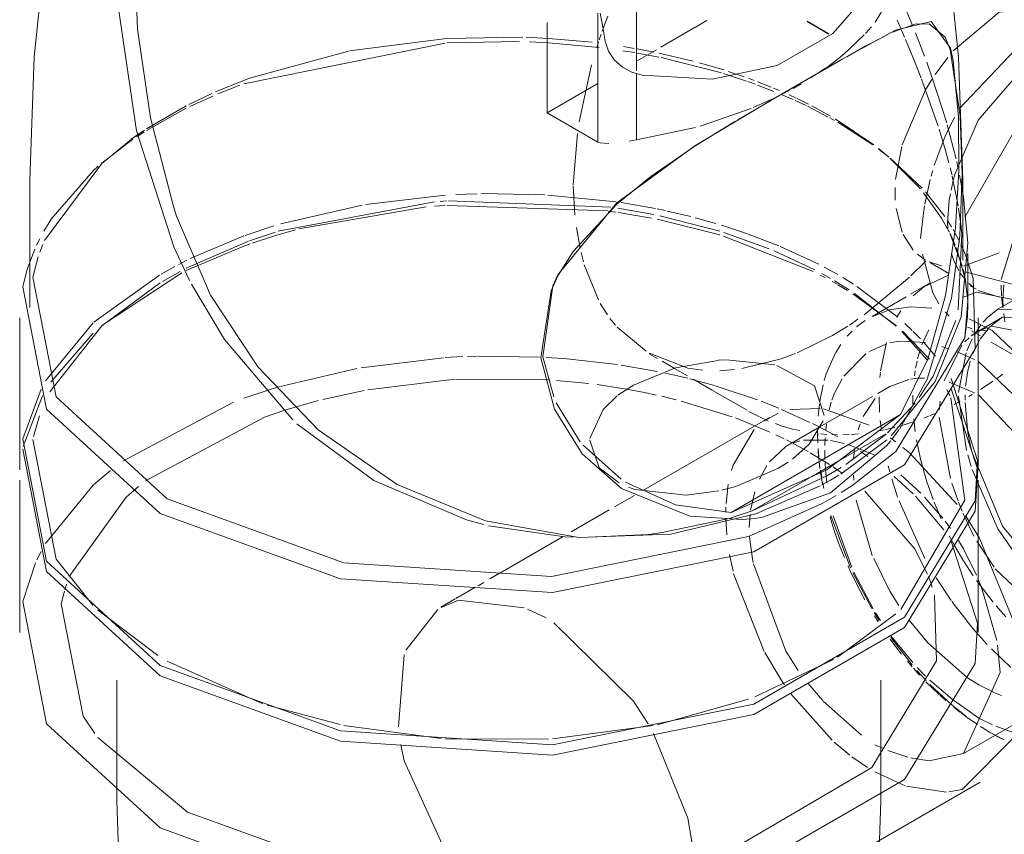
# Model space of a CAD drawing. Header units: inches. Extents: x -332 to 1204, y -60 to 270.
# Tile 24 of 91: x -159.01 to -154.84, y -3 to 0.45. Entities that reach past the tile are written whole.
import ezdxf

# ---------------------------------------------------------------- set-up
doc = ezdxf.new("R2010")
doc.units = ezdxf.units.IN
doc.header["$MEASUREMENT"] = 0
doc.linetypes.add('CLDWTR', pattern=[1.125, 0.75, -0.125, 0.125, -0.125])
doc.layers.add('P-PIPE', color=3, linetype='Continuous', lineweight=30)
doc.layers.add('P-SANR-FIXT', color=6, linetype='Continuous', lineweight=9)

# ---------------------------------------------------------------- blocks, each defined once
blk = doc.blocks.new('Water Closet-Wall Mounted-Sloan-Valve-WETS-24501201 - WETS-2450_1201-2933277-HOT AND COLD WATER RISER DIAGRAM')
at = {"layer": 'P-SANR-FIXT'}
for p, q in [((-155.2975, 0.5867), (-155.3846, 0.4423)), ((-156.5611, -0.066), (-156.5611, 0.481)), ((-156.5183, 0.4682), (-156.5422, 0.4038)), ((-156.3969, 0.2361), (-156.3969, 0.4948)), ((-156.7758, 0.058), (-156.7758, 0.4412)), ((-156.2935, 0.3365), (-156.1475, 0.4207)), ((-156.1474, 0.4208), (-156.0981, 0.4493)), ((-155.4006, 0.4227), (-155.4262, 0.3938)), ((-155.2174, 0.434), (-155.3097, 0.4004)), ((-155.2755, 0.4142), (-155.2914, 0.4504)), ((-155.1557, 0.436), (-155.2174, 0.434)), ((-155.0888, 0.3789), (-155.1557, 0.436)), ((-156.8642, 0.3783), (-156.7703, 0.3738)), ((-156.7703, 0.3738), (-156.8642, 0.3783)), ((-156.5464, 0.3918), (-156.5549, 0.367)), ((-155.4315, 0.3881), (-155.5198, 0.3054)), ((-155.3313, 0.3907), (-155.4026, 0.3538)), ((-155.2602, 0.3787), (-155.273, 0.4085)), ((-155.2142, 0.3978), (-155.1759, 0.2983)), ((-157.2076, 0.354), (-158.0609, 0.1816)), ((-156.8945, 0.3604), (-157.1989, 0.3546)), ((-156.7702, 0.3551), (-156.8503, 0.359)), ((-156.7703, 0.3738), (-156.5849, 0.3573)), ((-156.5849, 0.3573), (-156.7703, 0.3738)), ((-156.5551, 0.3354), (-156.7702, 0.3551)), ((-156.5582, 0.357), (-156.5653, 0.335)), ((-156.4523, 0.3391), (-156.4065, 0.3314)), ((-156.4065, 0.3314), (-156.4523, 0.3391)), ((-155.4273, 0.3401), (-155.505, 0.2961)), ((-155.4026, 0.3538), (-155.4273, 0.3401)), ((-155.2184, 0.2775), (-155.2563, 0.3696)), ((-157.6172, 0.3197), (-158.0378, 0.2043)), ((-156.4037, 0.3132), (-156.455, 0.3215)), ((-156.3969, 0.2767), (-156.3123, 0.3256)), ((-156.3943, 0.3293), (-156.3236, 0.3158)), ((-156.3236, 0.3158), (-156.3943, 0.3293)), ((-156.3093, 0.2956), (-156.3938, 0.3115)), ((-156.3026, 0.2942), (-156.3093, 0.2956)), ((-156.3015, 0.3113), (-156.1572, 0.2773)), ((-156.1572, 0.2773), (-156.3015, 0.3113)), ((-156.0359, 0.227), (-156.2929, 0.2922)), ((-155.5351, 0.2928), (-155.5906, 0.2508)), ((-155.5204, 0.3049), (-155.5351, 0.2928)), ((-155.077, 0.2931), (-155.1309, 0.2204)), ((-155.0045, -0.3845), (-154.6137, 0.2981)), ((-156.5874, 0.2615), (-156.6404, 0.0198)), ((-156.1295, 0.2699), (-156.027, 0.2397)), ((-156.027, 0.2397), (-156.1295, 0.2699)), ((-155.5355, 0.2789), (-155.8152, 0.1175)), ((-155.1897, 0.2047), (-155.2184, 0.2775)), ((-155.1663, 0.2724), (-155.1459, 0.2154)), ((-155.055, 0.2803), (-155.0326, 0.0399)), ((-156.3969, -0.0571), (-156.3969, 0.225)), ((-155.9302, 0.1926), (-156.0275, 0.2244)), ((-156.0079, 0.2336), (-155.9398, 0.2105)), ((-155.9398, 0.2105), (-156.0079, 0.2336)), ((-155.5941, 0.2483), (-155.6574, 0.206)), ((-155.1459, 0.2154), (-155.0819, 0.0158)), ((-158.0378, 0.2043), (-158.1812, 0.1471)), ((-158.0778, 0.1754), (-158.1716, 0.1385)), ((-156.7758, 0.058), (-156.5611, 0.182)), ((-155.8932, 0.1794), (-155.9251, 0.1908)), ((-155.9225, 0.2043), (-155.8977, 0.1952)), ((-155.8977, 0.1952), (-155.9225, 0.2043)), ((-155.8844, 0.1901), (-155.8254, 0.1668)), ((-155.8254, 0.1668), (-155.8844, 0.1901)), ((-155.8143, 0.149), (-155.8837, 0.1759)), ((-155.6986, 0.1809), (-155.7323, 0.1618)), ((-155.1176, 0.0021), (-155.1884, 0.2014)), ((-158.2949, 0.0934), (-158.1975, 0.1399)), ((-158.1975, 0.1399), (-158.2949, 0.0934)), ((-158.1934, 0.1292), (-158.2904, 0.0848)), ((-155.8164, 0.163), (-155.7903, 0.152)), ((-155.7903, 0.152), (-155.8164, 0.163)), ((-155.7493, 0.1525), (-155.8116, 0.1207)), ((-155.7323, 0.114), (-155.7839, 0.1364)), ((-155.7499, 0.1341), (-155.7197, 0.12)), ((-155.7197, 0.12), (-155.7499, 0.1341)), ((-158.4732, -0.0097), (-158.3064, 0.0875)), ((-158.3064, 0.0875), (-158.4732, -0.0097)), ((-155.8242, 0.1122), (-155.9675, 0.0282)), ((-155.8164, 0.1184), (-155.9018, 0.08)), ((-155.6773, 0.0884), (-155.7242, 0.1104)), ((-155.7162, 0.1184), (-155.6672, 0.0943)), ((-155.6672, 0.0943), (-155.7162, 0.1184)), ((-155.5837, 0.0403), (-155.6723, 0.0859)), ((-155.6538, 0.0875), (-155.5745, 0.0441)), ((-155.5745, 0.0441), (-155.6538, 0.0875)), ((-158.3051, 0.0776), (-158.4734, -0.0163)), ((-156.5611, -0.066), (-156.7758, 0.058)), ((-155.9109, 0.0762), (-156.127, 0.0013)), ((-155.9798, 0.021), (-156.1491, -0.0838)), ((-155.5581, 0.0261), (-155.5779, 0.0371)), ((-155.5552, 0.0328), (-155.3914, -0.0777)), ((-155.3914, -0.0777), (-155.5552, 0.0328)), ((-155.3949, -0.0781), (-155.5439, 0.0179)), ((-155.0489, 0.0392), (-155.088, -0.0414)), ((-155.0794, 0.0071), (-155.0421, -0.1376)), ((-158.5298, -0.0486), (-158.4818, -0.0154)), ((-158.4818, -0.0154), (-158.5298, -0.0486)), ((-158.4834, -0.0226), (-158.515, -0.0432)), ((-156.6476, -0.0292), (-156.6655, -0.2467)), ((-156.1474, -0.0044), (-156.3969, -0.0571)), ((-155.088, -0.0414), (-155.1344, -0.1651)), ((-155.0864, -0.1012), (-155.1133, -0.0116)), ((-158.5312, -0.0541), (-158.6638, -0.1552)), ((-156.5138, -0.0716), (-156.5344, -0.0713)), ((-156.3969, -0.0571), (-156.4283, -0.0626)), ((-156.1536, -0.0868), (-156.3355, -0.2114)), ((-155.3298, -0.1277), (-155.3727, -0.0944)), ((-155.3706, -0.0939), (-155.3266, -0.1304)), ((-155.3266, -0.1304), (-155.3706, -0.0939)), ((-155.2727, -0.0844), (-155.2985, -0.2247)), ((-155.0722, -0.1534), (-155.0864, -0.1012)), ((-155.1864, -0.2611), (-155.3211, -0.1347)), ((-155.321, -0.1353), (-155.1937, -0.264)), ((-155.1937, -0.264), (-155.321, -0.1353)), ((-155.0396, -0.1487), (-155.0342, -0.1733)), ((-155.1409, -0.1866), (-155.1477, -0.2103)), ((-155.0592, -0.2061), (-155.0666, -0.1756)), ((-155.0473, -0.2042), (-155.0567, -0.2396)), ((-155.0274, -0.2065), (-155.0191, -0.2513)), ((-158.9682, -0.2272), (-158.9682, -0.7675)), ((-156.3355, -0.2114), (-156.4809, -0.3288)), ((-155.1514, -0.2243), (-155.1744, -0.3289)), ((-155.0574, -0.2426), (-155.0634, -0.2701)), ((-155.0331, -0.3369), (-155.0582, -0.2104)), ((-155.0135, -0.5671), (-155.0135, -0.2272)), ((-157.2076, -0.2911), (-157.546, -0.3311)), ((-157.0726, -0.2852), (-157.1632, -0.2885)), ((-156.7853, -0.2902), (-157.0551, -0.2848)), ((-156.4836, -0.3197), (-156.7733, -0.2909)), ((-156.6656, -0.2517), (-156.6577, -0.3764)), ((-155.3006, -0.2589), (-155.3009, -0.2802)), ((-155.3009, -0.2802), (-155.3, -0.3123)), ((-155.0899, -0.3821), (-155.1717, -0.2774)), ((-155.0663, -0.2853), (-155.0708, -0.3128)), ((-155.0191, -0.2513), (-155.0111, -0.3)), ((-157.2529, -0.3195), (-157.9159, -0.4437)), ((-157.5597, -0.3335), (-157.9048, -0.4127)), ((-157.2028, -0.3159), (-157.2297, -0.3177)), ((-156.5053, -0.3419), (-157.1942, -0.3153)), ((-156.4809, -0.3288), (-156.6657, -0.5304)), ((-156.3165, -0.348), (-156.4621, -0.3228)), ((-155.0709, -0.3133), (-155.0781, -0.4088)), ((-157.2885, -0.3411), (-157.8279, -0.4345)), ((-157.2076, -0.3349), (-157.2524, -0.3381)), ((-156.5199, -0.358), (-157.1989, -0.3343)), ((-156.4831, -0.3632), (-156.5168, -0.3584)), ((-156.3236, -0.3731), (-156.4756, -0.3462)), ((-156.3338, -0.3885), (-156.475, -0.3644)), ((-156.274, -0.3569), (-156.3093, -0.3495)), ((-156.1672, -0.3819), (-156.2667, -0.3584)), ((-155.2968, -0.3476), (-155.2706, -0.4484)), ((-155.1807, -0.3674), (-155.1929, -0.4751)), ((-155.1756, -0.3358), (-155.1807, -0.3674)), ((-155.0212, -0.4257), (-155.0316, -0.3461)), ((-158.8793, -0.3953), (-158.9088, -0.4432)), ((-156.0429, -0.4598), (-156.3093, -0.3933)), ((-156.0439, -0.4439), (-156.2978, -0.3784)), ((-156.0599, -0.4115), (-156.1482, -0.3868)), ((-155.0629, -0.424), (-155.0791, -0.3983)), ((-155.0781, -0.4088), (-155.0776, -0.4319)), ((-157.9338, -0.4213), (-158.0558, -0.4616)), ((-157.9276, -0.4474), (-158.0378, -0.4846)), ((-157.8421, -0.4383), (-157.9271, -0.4627)), ((-156.6514, -0.4281), (-156.6361, -0.5153)), ((-155.9258, -0.4552), (-156.0359, -0.4187)), ((-155.8344, -0.5185), (-156.027, -0.4492)), ((-155.7941, -0.5061), (-155.9228, -0.4563)), ((-155.2662, -0.4584), (-155.2237, -0.5238)), ((-155.0456, -0.5032), (-155.0678, -0.4539)), ((-155.0669, -0.4559), (-155.0159, -0.5909)), ((-155.062, -0.4255), (-155.0629, -0.424)), ((-155.0268, -0.4898), (-155.055, -0.4373)), ((-155.0335, -0.7775), (-155.0182, -0.4564)), ((-155.0182, -0.4564), (-155.021, -0.4267)), ((-158.9266, -0.4759), (-158.9399, -0.5029)), ((-158.9261, -0.5327), (-158.9136, -0.5006)), ((-158.9136, -0.5006), (-158.9261, -0.5327)), ((-158.0412, -0.4858), (-158.3064, -0.6014)), ((-158.0609, -0.4634), (-158.2883, -0.5603)), ((-157.9274, -0.4628), (-158.0253, -0.4946)), ((-155.6475, -0.6152), (-156.0275, -0.4645)), ((-155.0125, -0.5203), (-155.0227, -0.4981)), ((-158.9476, -0.5197), (-158.9798, -0.605)), ((-158.3574, -0.5107), (-158.2912, -0.6527)), ((-156.6657, -0.5304), (-156.7301, -0.6331)), ((-156.632, -0.5338), (-156.6218, -0.5739)), ((-155.6412, -0.608), (-155.8135, -0.5271)), ((-155.6245, -0.5844), (-155.7882, -0.5086)), ((-155.2064, -0.541), (-155.1715, -0.5663)), ((-155.1851, -0.5419), (-155.1404, -0.7048)), ((-155.061, -0.5392), (-155.0526, -0.5648)), ((-155.0023, -0.652), (-155.041, -0.5148)), ((-154.9975, -0.5565), (-155.0125, -0.5203)), ((-155.0103, -0.5918), (-154.859, -0.5353)), ((-154.9922, -0.7675), (-154.9922, -0.5406)), ((-154.4449, -0.5323), (-154.8648, -0.7747)), ((-158.9557, -0.639), (-158.933, -0.5527)), ((-158.933, -0.5527), (-158.9557, -0.639)), ((-158.3024, -0.5673), (-158.3371, -0.585)), ((-155.2338, -0.6333), (-155.1702, -0.5713)), ((-155.1559, -0.5744), (-155.1045, -0.5911)), ((-155.1513, -0.5779), (-155.0729, -0.6232)), ((-155.0526, -0.5648), (-155.0304, -0.6119)), ((-154.9697, -0.6439), (-154.9975, -0.5565)), ((-158.3239, -0.6208), (-158.6638, -0.8442)), ((-158.3545, -0.5943), (-158.4121, -0.6262)), ((-158.3318, -0.6148), (-158.4064, -0.6569)), ((-156.6183, -0.5861), (-156.5586, -0.7356)), ((-155.5745, -0.6448), (-155.6115, -0.624)), ((-155.5439, -0.6272), (-155.6014, -0.5962)), ((-155.0242, -0.6219), (-155.0013, -0.6519)), ((-155.0121, -0.6056), (-155.0034, -0.646)), ((-155.0037, -0.6164), (-154.6285, -0.715)), ((-158.4187, -0.63), (-158.6969, -0.8296)), ((-156.7301, -0.6331), (-156.7587, -0.6971)), ((-155.5978, -0.641), (-155.6184, -0.6301)), ((-155.5468, -0.6693), (-155.5674, -0.6576)), ((-155.4956, -0.6931), (-155.5575, -0.6548)), ((-155.4777, -0.6685), (-155.5219, -0.6405)), ((-155.4322, -0.7987), (-155.2396, -0.6387)), ((-155.1519, -0.6632), (-155.235, -0.7112)), ((-155.179, -0.6806), (-155.0746, -0.6302)), ((-155.0034, -0.646), (-154.9928, -0.7399)), ((-154.9928, -0.7406), (-155.0023, -0.652)), ((-154.9878, -0.6658), (-154.9704, -0.6805)), ((-158.2827, -0.6692), (-158.1432, -0.9035)), ((-156.7587, -0.6971), (-156.802, -0.9817)), ((-156.7937, -0.9769), (-156.7508, -0.6761)), ((-155.5025, -0.6956), (-155.5439, -0.671)), ((-155.2955, -0.847), (-155.4721, -0.7086)), ((-155.289, -0.8091), (-155.4623, -0.6786)), ((-155.2243, -0.7187), (-155.179, -0.6806)), ((-155.1404, -0.7048), (-155.1146, -0.7526)), ((-154.9828, -0.6752), (-154.9575, -0.6898)), ((-154.9486, -0.6949), (-154.8582, -0.7231)), ((-154.8512, -0.6724), (-154.8498, -0.7174)), ((-154.8395, -0.6718), (-154.8439, -0.7361)), ((-156.5507, -0.7501), (-156.5203, -0.7986)), ((-155.2944, -0.846), (-155.4799, -0.7096)), ((-155.2542, -0.7223), (-155.3978, -0.8052)), ((-154.8493, -0.7242), (-154.8443, -0.7693)), ((-154.8439, -0.7361), (-154.8421, -0.7657)), ((-155.3969, -0.8052), (-155.3247, -0.7776)), ((-155.3238, -0.7773), (-155.2343, -0.7646)), ((-155.2927, -0.8091), (-155.2762, -0.7822)), ((-155.2321, -0.7646), (-155.1446, -0.7702)), ((-155.0891, -0.7865), (-155.0719, -0.8043)), ((-154.9933, -0.8057), (-154.9924, -0.7524)), ((-154.8398, -0.793), (-154.8354, -0.8289)), ((-159.0114, -0.8113), (-159.0114, -1.4564)), ((-158.7001, -0.8325), (-158.9014, -1.0791)), ((-156.5095, -0.8136), (-156.4862, -0.8426)), ((-155.494, -0.8419), (-155.4585, -0.8176)), ((-155.464, -0.8501), (-155.4269, -0.8225)), ((-155.1393, -1.059), (-155.0436, -0.8228)), ((-155.0047, -0.896), (-154.9933, -0.8057)), ((-154.9865, -0.8163), (-154.8887, -0.8653)), ((-154.8453, -0.8084), (-154.9546, -0.8715)), ((-154.9489, -1.4564), (-154.9489, -0.8113)), ((-154.9277, -0.8298), (-154.9096, -0.8098)), ((-154.8453, -0.8084), (-154.8995, -0.8501)), ((-154.4975, -0.827), (-154.8453, -0.8084)), ((-158.7001, -0.8763), (-158.8793, -1.0843)), ((-156.4791, -0.8507), (-156.3555, -0.9533)), ((-155.5034, -0.889), (-155.4831, -0.8675)), ((-155.1641, -0.9895), (-155.2721, -0.8692)), ((-155.1546, -0.986), (-155.2694, -0.868)), ((-155.2285, -0.8645), (-155.2597, -0.8351)), ((-155.1934, -0.9), (-155.2235, -0.8693)), ((-155.1872, -0.9264), (-155.157, -0.8619)), ((-154.9941, -0.8516), (-154.9737, -0.8575)), ((-154.9766, -0.8663), (-154.9393, -0.8879)), ((-154.9657, -0.8856), (-154.9367, -0.8411)), ((-154.9476, -0.8628), (-154.907, -0.8666)), ((-154.901, -0.8516), (-154.9401, -0.9012)), ((-154.8924, -0.8472), (-154.5708, -0.9096)), ((-158.1432, -0.9035), (-157.8543, -1.2443)), ((-155.3625, -1.0363), (-155.3378, -0.916)), ((-155.3226, -0.9177), (-155.2923, -0.9122)), ((-155.2898, -0.9119), (-155.2706, -0.9101)), ((-155.2682, -0.91), (-155.1712, -0.9162)), ((-155.1292, -0.974), (-155.179, -0.9155)), ((-155.0054, -0.9134), (-154.9873, -0.8955)), ((-154.9962, -0.9514), (-154.9738, -0.9008)), ((-154.9426, -0.9053), (-154.9712, -0.9634)), ((-154.8933, -0.9144), (-154.7507, -0.9967)), ((-155.5927, -1.0494), (-155.5529, -0.9594)), ((-155.5525, -0.9586), (-155.5308, -0.924)), ((-155.4095, -0.9541), (-155.3405, -0.9224)), ((-155.2054, -0.985), (-155.1944, -0.9469)), ((-155.102, -0.9328), (-155.0769, -0.9409)), ((-155.0926, -1.078), (-155.0175, -0.9276)), ((-155.0382, -0.9553), (-154.9645, -0.9884)), ((-157.2146, -0.9804), (-157.5644, -1.0232)), ((-157.1332, -0.976), (-157.2076, -0.98)), ((-157.0726, -0.9741), (-157.1139, -0.9753)), ((-156.8086, -0.9779), (-157.0683, -0.974)), ((-156.7479, -1.1458), (-156.7937, -0.9769)), ((-156.7075, -0.9843), (-156.78, -0.9794)), ((-156.4775, -1.0095), (-156.7044, -0.9845)), ((-156.3435, -0.9636), (-156.3081, -0.9841)), ((-156.3422, -0.9613), (-156.179, -1.0243)), ((-156.2887, -0.9953), (-156.2368, -1.0252)), ((-156.0513, -0.9917), (-156.2312, -1.0229)), ((-156.018, -0.9901), (-156.0494, -0.9915)), ((-155.8104, -1.0107), (-156.0158, -0.9901)), ((-155.9504, -1.0266), (-155.7784, -0.9834)), ((-155.7759, -0.9825), (-155.7243, -0.9633)), ((-155.5175, -1.0583), (-155.4246, -0.9641)), ((-155.1615, -0.9864), (-155.2776, -1.2218)), ((-155.214, -1.0255), (-155.2078, -0.9951)), ((-155.0316, -1.128), (-154.9995, -0.9601)), ((-154.9823, -0.9958), (-154.9923, -1.0358)), ((-157.5819, -1.0263), (-157.9188, -1.1057)), ((-156.3093, -1.0384), (-156.4613, -1.0119)), ((-156.2312, -1.0229), (-156.4102, -1.0966)), ((-156.2351, -1.0262), (-156.1811, -1.0574)), ((-156.179, -1.0243), (-156.1158, -1.0339)), ((-156.0433, -1.0357), (-155.9815, -1.0309)), ((-155.3654, -1.0646), (-155.3632, -1.0421)), ((-155.219, -1.0575), (-155.2159, -1.0363)), ((-154.9923, -1.0358), (-155.0018, -1.1016)), ((-156.7648, -1.0748), (-157.1621, -1.0727)), ((-156.5993, -1.0902), (-156.7364, -1.0768)), ((-156.1797, -1.0677), (-156.274, -1.0458)), ((-156.0666, -1.0984), (-156.1709, -1.0699)), ((-156.1565, -1.0716), (-156.076, -1.1181)), ((-155.6012, -1.077), (-155.5927, -1.0494)), ((-155.5598, -1.136), (-155.5255, -1.0703)), ((-155.2426, -1.0723), (-155.3225, -1.1019)), ((-155.2064, -1.0675), (-155.2352, -1.0709)), ((-155.1764, -1.0668), (-155.2004, -1.0671)), ((-155.1983, -1.1498), (-155.1393, -1.059)), ((-154.9634, -1.1297), (-155.0714, -1.0842)), ((-154.9516, -1.4169), (-155.0629, -1.0691)), ((-154.8709, -1.0694), (-154.8438, -1.0501)), ((-158.9211, -1.1141), (-158.9987, -1.3251)), ((-157.9619, -1.1189), (-158.0609, -1.1524)), ((-157.9191, -1.1058), (-157.9619, -1.1189)), ((-157.551, -1.1192), (-157.7267, -1.1575)), ((-156.4399, -1.1137), (-156.563, -1.0948)), ((-156.4102, -1.0966), (-156.4754, -1.1399)), ((-156.0745, -1.1189), (-155.9283, -1.2033)), ((-155.8834, -1.1596), (-156.063, -1.0995)), ((-155.6199, -1.1653), (-155.6061, -1.0955)), ((-155.3225, -1.1019), (-155.3745, -1.132)), ((-155.0681, -1.1423), (-155.0819, -1.1155)), ((-154.9504, -1.456), (-155.0629, -1.1129)), ((-158.9148, -1.1428), (-158.9963, -1.3576)), ((-157.7457, -1.1624), (-157.8876, -1.2035)), ((-156.4781, -1.142), (-156.5377, -1.1999)), ((-156.2293, -1.1586), (-156.2888, -1.1442)), ((-155.9914, -1.2312), (-156.2079, -1.1641)), ((-155.7941, -1.195), (-155.8683, -1.1654)), ((-155.3961, -1.1445), (-155.6298, -1.2794)), ((-155.5689, -1.1604), (-155.5603, -1.1373)), ((-155.3856, -1.1535), (-155.4354, -1.2294)), ((-155.3663, -1.2112), (-155.3686, -1.1469)), ((-155.225, -1.1792), (-155.2251, -1.1396)), ((-155.1131, -1.1995), (-155.1102, -1.1651)), ((-155.0501, -1.1785), (-155.0246, -1.1652)), ((-154.9974, -1.3733), (-155.0318, -1.144)), ((-155.004, -1.1385), (-155.0043, -1.1599)), ((-154.9879, -1.1445), (-154.9741, -1.1366)), ((-158.1058, -1.1692), (-158.5741, -1.4193)), ((-156.6354, -1.3367), (-156.7367, -1.1721)), ((-156.5377, -1.1999), (-156.5946, -1.323)), ((-155.9202, -1.208), (-155.8761, -1.2315)), ((-155.6616, -1.2549), (-155.7827, -1.1998)), ((-155.618, -1.1958), (-155.7453, -1.2004)), ((-155.6267, -1.2287), (-155.6217, -1.178)), ((-155.41, -1.2659), (-155.6045, -1.1976)), ((-155.5804, -1.2011), (-155.5716, -1.1688)), ((-155.3324, -1.299), (-155.216, -1.1732)), ((-155.0042, -1.1699), (-154.9923, -1.2978)), ((-158.9279, -1.2266), (-158.9529, -1.3146)), ((-155.8336, -1.2343), (-156.3669, -1.5422)), ((-155.2776, -1.2218), (-155.9957, -1.6364)), ((-155.8316, -1.2957), (-155.9778, -1.2361)), ((-155.8732, -1.2328), (-155.837, -1.249)), ((-155.7973, -1.2165), (-155.8568, -1.2492)), ((-155.6653, -1.3475), (-155.6058, -1.2475)), ((-155.3597, -1.2798), (-155.3634, -1.2465)), ((-155.2155, -1.2939), (-155.2217, -1.24)), ((-155.1783, -1.2362), (-155.1556, -1.2275)), ((-155.1524, -1.2261), (-155.1268, -1.215)), ((-155.0663, -1.493), (-155.1135, -1.2321)), ((-155.6298, -1.2794), (-155.7632, -1.3564)), ((-155.736, -1.2829), (-155.7051, -1.2898)), ((-155.6254, -1.2728), (-155.6511, -1.26)), ((-155.6287, -1.3127), (-155.6289, -1.2861)), ((-155.5439, -1.3161), (-155.6254, -1.2728)), ((-155.5945, -1.2884), (-155.5915, -1.2623)), ((-155.4486, -1.2612), (-155.4571, -1.287)), ((-155.3698, -1.2911), (-155.3449, -1.2864)), ((-155.3407, -1.2854), (-155.3014, -1.2761)), ((-155.3115, -1.3229), (-155.2835, -1.2852)), ((-155.2852, -1.2716), (-155.2501, -1.2615)), ((-155.2494, -1.2613), (-155.2239, -1.2527)), ((-156.595, -1.3296), (-156.5548, -1.4478)), ((-155.7713, -1.3241), (-155.8068, -1.3071)), ((-155.6897, -1.3666), (-155.7612, -1.3291)), ((-155.7338, -1.3423), (-155.7043, -1.333)), ((-155.6888, -1.3298), (-155.5845, -1.3295)), ((-155.6291, -1.3036), (-155.6284, -1.3412)), ((-155.6173, -1.3033), (-155.5895, -1.3058)), ((-155.5983, -1.3532), (-155.5969, -1.3199)), ((-155.5747, -1.3311), (-155.5161, -1.3443)), ((-155.5684, -1.3065), (-155.5455, -1.3072)), ((-155.3396, -1.3032), (-155.539, -1.4184)), ((-155.3357, -1.3281), (-155.5312, -1.4737)), ((-155.5224, -1.3069), (-155.4952, -1.3062)), ((-155.5091, -1.4328), (-155.3386, -1.3045)), ((-155.4872, -1.3058), (-155.4558, -1.3032)), ((-155.2973, -1.3379), (-155.322, -1.32)), ((-154.9922, -1.2986), (-154.9765, -1.3739)), ((-156.4617, -1.4961), (-156.6229, -1.3517)), ((-155.8331, -1.4221), (-155.7632, -1.3564)), ((-155.7351, -1.4108), (-155.6653, -1.3475)), ((-155.6691, -1.3781), (-155.6897, -1.3666)), ((-155.6233, -1.4007), (-155.6263, -1.3652)), ((-155.598, -1.4124), (-155.5986, -1.3726)), ((-155.4963, -1.3503), (-155.3889, -1.3928)), ((-155.4734, -1.3666), (-155.4773, -1.4105)), ((-155.2396, -1.3839), (-155.2678, -1.3606)), ((-155.5789, -1.4333), (-155.6602, -1.3832)), ((-155.539, -1.4184), (-155.6552, -1.4854)), ((-155.6264, -1.3788), (-155.6233, -1.4149)), ((-155.4157, -1.3994), (-155.4472, -1.3777)), ((-155.0376, -1.6023), (-155.2382, -1.3851)), ((-154.9777, -1.4419), (-154.9921, -1.393)), ((-158.6259, -1.4584), (-158.6983, -1.5198)), ((-156.5548, -1.4478), (-156.4701, -1.5116)), ((-155.8752, -1.4955), (-155.8442, -1.4381)), ((-155.7971, -1.4506), (-155.7536, -1.4238)), ((-155.6226, -1.421), (-155.6191, -1.4509)), ((-155.6117, -1.4854), (-155.6162, -1.4576)), ((-155.5957, -1.4548), (-155.5974, -1.4265)), ((-155.5899, -1.5126), (-155.5957, -1.4548)), ((-155.5233, -1.4715), (-155.5629, -1.4439)), ((-155.3228, -1.4651), (-155.3294, -1.4396)), ((-159.0114, -1.5003), (-159.0114, -2.1453)), ((-155.6638, -1.4904), (-155.9065, -1.6305)), ((-155.6167, -1.4683), (-155.6132, -1.492)), ((-155.613, -1.4929), (-155.6091, -1.515)), ((-155.5745, -1.4993), (-155.6109, -1.52)), ((-155.5389, -1.4784), (-155.5745, -1.4993)), ((-155.4775, -1.4782), (-155.4762, -1.5004)), ((-155.2899, -1.5716), (-155.3145, -1.4945)), ((-155.2235, -1.5583), (-155.3051, -1.4843)), ((-155.2762, -1.4778), (-155.1919, -1.5553)), ((-154.9489, -2.1453), (-154.9489, -1.5003)), ((-158.7001, -1.5214), (-158.9014, -1.7681)), ((-156.0082, -1.5171), (-156.0174, -1.5985)), ((-155.6179, -1.5238), (-155.8906, -1.6422)), ((-155.6024, -1.5345), (-155.6078, -1.5071)), ((-155.4843, -1.5235), (-155.5299, -1.5525)), ((-155.5299, -1.5525), (-155.4843, -1.5235)), ((-155.1394, -1.5823), (-155.166, -1.507)), ((-155.034, -1.588), (-155.0602, -1.5128)), ((-156.4051, -1.5643), (-156.4903, -1.6135)), ((-155.9134, -1.6271), (-155.8953, -1.5487)), ((-155.5511, -1.5654), (-155.6094, -1.5988)), ((-155.6094, -1.5988), (-155.5511, -1.5654)), ((-155.466, -1.5842), (-155.3972, -1.8189)), ((-155.0939, -1.7104), (-155.2143, -1.5674)), ((-155.1756, -1.572), (-155.0986, -1.6609)), ((-156.5123, -1.6262), (-156.6731, -1.719)), ((-156.0181, -1.6137), (-156.0186, -1.6373)), ((-155.1742, -1.832), (-155.2841, -1.588)), ((-155.1053, -1.6639), (-155.135, -1.5937)), ((-155.0165, -1.6319), (-155.0323, -1.5924)), ((-156.0184, -1.662), (-156.0143, -1.731)), ((-156.0038, -1.6619), (-155.9065, -1.6305)), ((-155.9469, -1.6669), (-155.8947, -1.6618)), ((-155.9189, -1.7007), (-155.9157, -1.6451)), ((-155.4901, -1.871), (-155.5731, -1.6503)), ((-155.4843, -1.8686), (-155.5629, -1.6511)), ((-154.9666, -1.7367), (-155.0126, -1.6411)), ((-154.9444, -1.7434), (-154.9996, -1.6558)), ((-157.024, -1.693), (-156.7002, -1.7397)), ((-155.0885, -1.674), (-155.0661, -1.7046)), ((-156.707, -1.7386), (-156.9759, -1.8938)), ((-156.7002, -1.7397), (-156.6653, -1.7416)), ((-156.6346, -1.7428), (-156.3461, -1.7296)), ((-155.9156, -1.7614), (-155.9175, -1.7394)), ((-155.0448, -1.7838), (-155.0708, -1.7354)), ((-155.9069, -1.8233), (-155.9155, -1.7624)), ((-154.9516, -2.1058), (-155.0629, -1.758)), ((-155.0136, -1.8372), (-155.0448, -1.7838)), ((-154.8814, -1.8693), (-154.9546, -1.758)), ((-158.9211, -1.803), (-158.9384, -1.837)), ((-156.0027, -1.8148), (-155.9877, -1.8863)), ((-155.9019, -1.8492), (-155.9065, -1.8255)), ((-158.9448, -1.8507), (-158.9987, -2.014)), ((-155.7633, -2.2245), (-155.9009, -1.8543)), ((-154.9692, -1.906), (-155.0136, -1.8372)), ((-154.5808, -2.1563), (-154.8764, -1.8759)), ((-156.9774, -1.8947), (-157.018, -1.9181)), ((-155.9851, -1.897), (-155.8552, -2.2269)), ((-155.3995, -2.0436), (-155.4799, -1.8929)), ((-155.3934, -2.0458), (-155.4749, -1.8894)), ((-155.1507, -1.9311), (-155.159, -1.9087)), ((-155.0635, -2.01), (-155.1271, -1.9134)), ((-154.9494, -1.9168), (-154.9347, -1.9536)), ((-158.813, -1.9408), (-158.8205, -1.9645)), ((-157.0823, -1.9553), (-157.1623, -2.0015)), ((-157.0442, -1.9332), (-157.0687, -1.9474)), ((-155.1432, -1.9537), (-155.1507, -1.9312)), ((-154.8855, -2.0174), (-154.9555, -1.9257)), ((-154.9347, -1.9536), (-154.8697, -2.1798)), ((-157.1649, -2.003), (-157.2269, -2.0388)), ((-155.1252, -2.266), (-155.1337, -1.9869)), ((-154.9711, -2.1295), (-155.0608, -2.0138)), ((-154.8315, -2.0791), (-154.8724, -2.0329)), ((-158.682, -2.0497), (-158.4263, -2.244)), ((-157.3734, -2.2195), (-157.2383, -2.0483)), ((-156.859, -2.0463), (-156.7804, -2.083)), ((-155.5447, -2.2505), (-155.2969, -2.0671)), ((-155.368, -2.0946), (-155.3891, -2.0608)), ((-155.3883, -2.0754), (-155.3721, -2.1008)), ((-155.3629, -2.0953), (-155.3835, -2.0623)), ((-155.2412, -2.0942), (-155.1624, -2.1898)), ((-155.2287, -2.2829), (-155.3194, -2.1664)), ((-155.2261, -2.2737), (-155.3191, -2.1593)), ((-154.9108, -2.1968), (-154.9711, -2.1295)), ((-155.1624, -2.1898), (-154.9939, -2.3375)), ((-157.405, -2.5462), (-157.381, -2.2401)), ((-155.8531, -2.2307), (-155.7833, -2.3469)), ((-155.7113, -2.3063), (-155.7632, -2.2248)), ((-154.8096, -2.2938), (-154.8926, -2.2156)), ((-158.3859, -2.268), (-157.9806, -2.4483)), ((-155.8949, -2.418), (-155.5617, -2.2605)), ((-155.3996, -2.7187), (-155.1252, -2.266)), ((-155.2487, -2.2679), (-155.228, -2.2919)), ((-155.1714, -2.3306), (-155.2065, -2.2949)), ((-155.223, -2.2977), (-155.1967, -2.3267)), ((-155.1686, -2.3496), (-155.2079, -2.3068)), ((-158.5993, -2.3475), (-158.5993, -2.8591)), ((-155.7832, -2.347), (-155.769, -2.3679)), ((-155.6074, -2.4342), (-155.6705, -2.3611)), ((-155.361, -2.8591), (-155.361, -2.3475)), ((-155.0594, -2.429), (-155.1528, -2.3485)), ((-155.059, -2.4534), (-155.1528, -2.3659)), ((-154.9939, -2.3375), (-154.9464, -2.3674)), ((-154.9464, -2.3674), (-154.8751, -2.403)), ((-155.7421, -2.4059), (-155.567, -2.6028)), ((-155.111, -2.4116), (-155.0854, -2.4345)), ((-155.0111, -2.6591), (-154.5704, -2.4046)), ((-154.8751, -2.403), (-154.8502, -2.4128)), ((-157.963, -2.4541), (-157.6528, -2.5365)), ((-156.3096, -2.5369), (-155.9225, -2.4283)), ((-155.4432, -2.5814), (-155.6051, -2.4366)), ((-154.9464, -2.509), (-155.0594, -2.429)), ((-155.0009, -2.5), (-155.059, -2.4534)), ((-155.0501, -2.464), (-155.0262, -2.483)), ((-157.6368, -2.5398), (-157.2247, -2.5955)), ((-156.7525, -2.5966), (-156.3268, -2.5404)), ((-154.9515, -2.5353), (-154.9818, -2.5141)), ((-154.888, -2.5372), (-154.9464, -2.509)), ((-154.9393, -2.5443), (-154.9332, -2.5482)), ((-154.7846, -2.5756), (-154.8734, -2.5436)), ((-154.8752, -2.5823), (-154.8953, -2.5711)), ((-154.8742, -2.5828), (-154.8887, -2.5746)), ((-154.8385, -2.6016), (-154.8742, -2.5828)), ((-158.68, -2.5908), (-158.3002, -2.9074)), ((-157.2075, -2.5967), (-156.7699, -2.5977)), ((-155.5584, -2.6107), (-155.492, -2.6662)), ((-155.3536, -2.6368), (-155.3871, -2.6218)), ((-155.2461, -2.6744), (-155.3321, -2.6457)), ((-155.4834, -2.6728), (-155.4182, -2.7181)), ((-155.1558, -2.6894), (-155.2356, -2.677)), ((-155.9652, -3.0499), (-155.3996, -2.7187)), ((-155.3871, -2.7369), (-155.2583, -2.7959)), ((-155.4162, -3.0557), (-154.9406, -2.7811)), ((-155.2526, -2.7978), (-155.0821, -2.8223)), ((-155.0733, -2.8216), (-155.016, -2.8119))]:
    blk.add_line(p, q, dxfattribs=at)
for points in [[(-158.9682, -0.2272, 0), (-158.9501, 0.2949, 0), (-158.8966, 0.8093, 0), (-158.8099, 1.3089, 0), (-158.6932, 1.7874, 0), (-158.5553, 2.2268, 0)], [(-155.0135, -0.2272, 0), (-155.0315, 0.2944, 0), (-155.0849, 0.8083, 0), (-155.1716, 1.3075, 0), (-155.2692, 1.7165, 0)], [(-158.5935, 0.9619, 0), (-158.5905, 0.4903, 0), (-158.5167, -0.0178, 0), (-158.3574, -0.5107, 0)], [(-155.2684, 0.8554, 0), (-155.3847, 0.6003, 0), (-155.5646, 0.395, 0), (-155.8008, 0.2587, 0), (-156.0766, 0.201, 0), (-156.3723, 0.218, 0)], [(-158.3614, -0.334, 0), (-158.4568, 0.0366, 0), (-158.5116, 0.413, 0), (-158.5262, 0.7889, 0)], [(-155.2968, 0.5963, 0), (-155.2775, 0.5514, 0), (-155.2254, 0.4259, 0)], [(-154.5465, 0.5163, 0), (-154.859, 0.4853, 0), (-155.0539, 0.3204, 0)], [(-154.2424, 0.5282, 0), (-154.6361, 0.4892, 0), (-155.0291, 0.0748, 0)], [(-156.5291, 0.3618, 0), (-156.5395, 0.421, 0), (-156.5502, 0.4803, 0)], [(-156.7508, -0.6761, 0), (-156.7299, -0.6293, 0), (-156.4805, -0.3242, 0), (-156.1491, -0.082, 0), (-155.8158, 0.1174, 0), (-155.5246, 0.2856, 0), (-155.2984, 0.4092, 0), (-155.1475, 0.4453, 0), (-155.0657, 0.3316, 0), (-155.055, 0.2803, 0)], [(-157.613, 0.3205, 0), (-157.2028, 0.373, 0), (-156.8789, 0.3788, 0)], [(-156.8789, 0.3788, 0), (-157.2028, 0.373, 0), (-157.613, 0.3205, 0)], [(-155.0243, 0.0447, 0), (-155.0673, 0.3271, 0), (-155.0888, 0.3789, 0)], [(-156.3723, 0.218, 0), (-156.4165, 0.2305, 0), (-156.4563, 0.2519, 0), (-156.4899, 0.2817, 0), (-156.515, 0.3188, 0), (-156.5291, 0.3618, 0)], [(-158.1812, 0.1471, 0), (-158.0378, 0.2043, 0), (-157.6172, 0.3197, 0)], [(-154.7024, 0.3126, 0), (-154.9486, 0.0267, 0), (-155.0473, -0.2042, 0)], [(-155.1446, 0.1995, 0), (-155.1715, 0.1554, 0), (-155.2709, -0.0778, 0)], [(-154.4917, 0.1364, 0), (-154.6882, -0.1236, 0), (-154.8509, -0.6492, 0)], [(-155.0615, -0.7276, 0), (-155.0259, -0.4634, 0), (-155.0159, -0.2008, 0), (-155.0243, 0.0447, 0)], [(-155.0326, 0.0399, 0), (-155.031, -0.1873, 0), (-155.045, -0.4299, 0)], [(-158.9061, -0.4831, 0), (-158.6634, -0.1569, 0), (-158.5298, -0.0486, 0)], [(-158.5298, -0.0486, 0), (-158.6634, -0.1569, 0), (-158.9061, -0.4831, 0)], [(-156.5344, -0.0713, 0), (-156.5502, -0.0694, 0), (-156.5611, -0.066, 0)], [(-158.6786, -0.1681, 0), (-158.7001, -0.1874, 0), (-158.8788, -0.3945, 0)], [(-155.1798, -0.2807, 0), (-155.1038, -0.3884, 0), (-155.0717, -0.4462, 0)], [(-155.0706, -0.4483, 0), (-155.1038, -0.3884, 0), (-155.1798, -0.2807, 0)], [(-155.0111, -0.3, 0), (-154.993, -0.4931, 0), (-155.0212, -0.8067, 0), (-155.1303, -1.0808, 0), (-155.3174, -1.3113, 0)], [(-158.3464, -0.3802, 0), (-158.354, -0.3571, 0), (-158.3614, -0.334, 0)], [(-157.7467, -1.2862, 0), (-158.0012, -1.0212, 0), (-158.2026, -0.7147, 0), (-158.3464, -0.3802, 0)], [(-155.045, -0.4299, 0), (-155.0864, -0.7172, 0), (-155.1615, -0.9864, 0)], [(-158.0342, -0.4978, 0), (-158.0609, -0.5073, 0), (-158.3051, -0.6113, 0)], [(-158.9798, -0.605, 0), (-158.9987, -0.68, 0), (-158.8974, -1.1987, 0), (-158.4165, -1.6406, 0)], [(-158.3859, -1.5791, 0), (-158.8566, -1.1466, 0), (-158.9557, -0.639, 0)], [(-158.9557, -0.639, 0), (-158.8566, -1.1466, 0), (-158.3859, -1.5791, 0)], [(-158.4157, -0.6624, 0), (-158.6634, -0.8458, 0), (-158.8833, -1.1246, 0)], [(-158.4165, -1.6406, 0), (-157.6511, -1.9183, 0), (-156.7528, -1.9767, 0), (-155.8995, -1.8043, 0), (-155.2603, -1.4353, 0), (-154.9617, -0.9426, 0), (-154.9697, -0.6439, 0)], [(-155.0147, -0.7247, 0), (-154.9555, -0.7029, 0), (-154.5708, -0.7806, 0)], [(-154.9928, -0.7399, 0), (-155.0047, -0.896, 0), (-155.2969, -1.3781, 0), (-155.4843, -1.5235, 0)], [(-155.2812, -1.282, 0), (-155.1644, -1.0714, 0), (-155.0615, -0.7276, 0)], [(-154.9096, -0.8098, 0), (-154.8648, -0.7747, 0), (-154.548, -0.7786, 0)], [(-155.7159, -0.96, 0), (-155.566, -0.8866, 0), (-155.5008, -0.8464, 0)], [(-154.9777, -0.8874, 0), (-154.9546, -0.8715, 0), (-154.9098, -0.8519, 0)], [(-154.8887, -0.8653, 0), (-154.4537, -1.2797, 0), (-154.1848, -1.8623, 0), (-154.1848, -2.3905, 0), (-154.4537, -2.6626, 0)], [(-155.4843, -1.5235, 0), (-155.2969, -1.3781, 0), (-155.0047, -0.896, 0)], [(-156.802, -0.9817, 0), (-156.7443, -1.1987, 0), (-156.6272, -1.3879, 0), (-156.4598, -1.5349, 0)], [(-154.9464, -0.9975, 0), (-154.5617, -1.364, 0), (-154.324, -1.8791, 0), (-154.324, -2.3462, 0), (-154.5617, -2.5868, 0), (-154.7687, -2.58, 0)], [(-155.6017, -1.2255, 0), (-155.6428, -1.1004, 0), (-155.8018, -1.0131, 0)], [(-157.1668, -1.073, 0), (-157.1892, -1.0744, 0), (-157.5359, -1.1164, 0)], [(-154.9393, -1.1151, 0), (-154.9301, -1.1094, 0), (-154.8866, -1.0806, 0)], [(-156.3131, -1.1387, 0), (-156.3636, -1.1281, 0), (-156.4399, -1.1137, 0)], [(-155.2765, -2.0479, 0), (-155.0047, -1.5849, 0), (-155.0642, -1.1504, 0)], [(-154.5704, -2.4046, 0), (-154.4146, -2.0603, 0), (-154.5704, -1.5362, 0), (-154.9464, -1.1392, 0)], [(-157.8876, -1.2035, 0), (-157.9733, -1.2328, 0), (-158.4781, -1.5022, 0)], [(-155.2776, -1.2218, 0), (-155.5895, -1.4563, 0), (-155.9957, -1.6364, 0)], [(-157.8364, -1.2609, 0), (-157.5107, -1.5009, 0), (-157.1173, -1.6683, 0), (-157.044, -1.6882, 0)], [(-155.8906, -1.6422, 0), (-156.2522, -1.7285, 0), (-156.6419, -1.7425, 0), (-157.0365, -1.6729, 0), (-157.4117, -1.5183, 0), (-157.7467, -1.2862, 0)], [(-155.8982, -1.2844, 0), (-155.9877, -1.4357, 0), (-155.9948, -1.4586, 0)], [(-155.8078, -1.2602, 0), (-155.7837, -1.269, 0), (-155.736, -1.2829, 0)], [(-158.9987, -1.3251, 0), (-158.8974, -1.8438, 0), (-158.4165, -2.2857, 0)], [(-158.9557, -1.3279, 0), (-158.8566, -1.8355, 0), (-158.702, -2.0301, 0)], [(-155.8947, -1.6618, 0), (-155.8625, -1.6572, 0), (-155.5747, -1.5536, 0), (-155.3365, -1.3537, 0), (-155.319, -1.3324, 0)], [(-155.166, -1.507, 0), (-155.1932, -1.4106, 0), (-155.2101, -1.329, 0)], [(-158.9987, -1.369, 0), (-158.8974, -1.8876, 0), (-158.4165, -2.3295, 0)], [(-158.4165, -2.2857, 0), (-157.6511, -2.5634, 0), (-156.7528, -2.6218, 0), (-155.8995, -2.4494, 0), (-155.2603, -2.0804, 0), (-154.9617, -1.5877, 0), (-154.9516, -1.4169, 0)], [(-154.9731, -1.3874, 0), (-154.8453, -1.6949, 0), (-154.5737, -2.0217, 0)], [(-158.4165, -2.3295, 0), (-157.6511, -2.6072, 0), (-156.7528, -2.6656, 0), (-155.8995, -2.4933, 0), (-155.2603, -2.1242, 0), (-154.9617, -1.6316, 0), (-154.9504, -1.456, 0)], [(-156.0348, -1.5421, 0), (-155.9755, -1.5266, 0), (-155.7971, -1.4506, 0)], [(-155.9065, -1.6305, 0), (-155.5895, -1.4821, 0), (-155.5294, -1.4458, 0)], [(-154.7521, -1.8687, 0), (-154.8648, -1.7061, 0), (-154.9738, -1.4541, 0)], [(-158.508, -1.5261, 0), (-158.5608, -1.5719, 0), (-158.8015, -1.909, 0)], [(-156.4598, -1.5349, 0), (-156.1714, -1.6523, 0), (-155.948, -1.667, 0)], [(-155.9957, -1.6364, 0), (-156.2317, -1.6043, 0), (-156.4437, -1.5081, 0)], [(-156.4309, -1.5299, 0), (-156.4035, -1.5396, 0), (-156.1869, -1.5634, 0), (-156.0482, -1.5451, 0)], [(-155.6094, -1.5988, 0), (-155.9225, -1.7393, 0), (-156.7576, -1.908, 0), (-157.6368, -1.8509, 0), (-158.3859, -1.5791, 0)], [(-158.3859, -1.5791, 0), (-157.6368, -1.8509, 0), (-156.7576, -1.908, 0), (-155.9225, -1.7393, 0), (-155.6094, -1.5988, 0)], [(-155.1632, -1.8982, 0), (-155.2182, -1.7894, 0), (-155.4283, -1.5463, 0)], [(-156.3461, -1.7296, 0), (-156.288, -1.7223, 0), (-156.0038, -1.6619, 0)], [(-155.5763, -1.6555, 0), (-155.5691, -1.6801, 0), (-155.5572, -1.7174, 0), (-155.5444, -1.7545, 0), (-155.5306, -1.7915, 0), (-155.5158, -1.8281, 0)], [(-155.016, -2.8119, 0), (-154.7866, -2.5798, 0), (-154.7866, -2.1291, 0), (-154.9444, -1.7434, 0)], [(-155.032, -1.7559, 0), (-155.0111, -1.7906, 0), (-154.9552, -1.9032, 0)], [(-155.3915, -1.8324, 0), (-155.3225, -1.9704, 0), (-155.2847, -2.0319, 0)], [(-155.5007, -1.8634, 0), (-155.5002, -1.8645, 0), (-155.4836, -1.9007, 0)], [(-155.4831, -1.9018, 0), (-155.4662, -1.9364, 0), (-155.448, -1.9718, 0), (-155.4289, -2.0068, 0)], [(-158.8222, -1.9704, 0), (-158.8352, -2.0247, 0), (-158.7422, -2.5013, 0), (-158.693, -2.5739, 0)], [(-158.9987, -2.014, 0), (-158.8974, -2.5327, 0), (-158.4165, -2.9746, 0)], [(-157.2243, -2.0393, 0), (-157.1516, -2.008, 0), (-156.8731, -2.0406, 0)], [(-158.4165, -2.9746, 0), (-157.6511, -3.2523, 0), (-156.7528, -3.3107, 0), (-155.8995, -3.1383, 0), (-155.2603, -2.7693, 0), (-154.9617, -2.2766, 0), (-154.9516, -2.1058, 0)], [(-156.7479, -2.1044, 0), (-156.4093, -2.4365, 0), (-156.3471, -2.5335, 0)], [(-155.3217, -2.1744, 0), (-155.298, -2.2063, 0), (-155.2737, -2.2374, 0)], [(-154.8661, -2.1999, 0), (-154.8553, -2.3148, 0), (-155.0111, -2.6591, 0), (-155.1558, -2.6894, 0)], [(-155.1698, -2.3549, 0), (-155.1422, -2.3823, 0), (-155.1141, -2.4089, 0)], [(-155.0188, -2.4886, 0), (-154.9958, -2.5058, 0), (-154.9648, -2.5275, 0)], [(-156.3245, -2.5735, 0), (-156.1799, -2.9336, 0), (-156.1571, -3.0661, 0)], [(-154.9313, -2.5494, 0), (-154.9011, -2.5678, 0), (-154.8953, -2.5711, 0)], [(-154.8387, -2.6014, 0), (-154.8656, -2.5877, 0), (-154.8752, -2.5823, 0)], [(-157.1611, -3.1741, 0), (-157.381, -2.6907, 0), (-157.3953, -2.6203, 0)], [(-158.5993, -2.8591, 0), (-158.5935, -3.0269, 0), (-158.5763, -3.1925, 0), (-158.5483, -3.3541, 0), (-158.5103, -3.5097, 0), (-158.4636, -3.6579, 0), (-158.4583, -3.6729, 0)], [(-155.361, -2.8591, 0), (-155.3668, -3.0269, 0), (-155.384, -3.1925, 0), (-155.4121, -3.3541, 0), (-155.45, -3.5097, 0), (-155.4967, -3.6579, 0), (-155.502, -3.6729, 0)], [(-158.3002, -2.9074, 0), (-157.5967, -3.1626, 0), (-156.7712, -3.2163, 0)]]:
    blk.add_polyline3d(points, dxfattribs=at)

msp = doc.modelspace()

# ---------------------------------------------------------------- linework, layer by layer
at = {"layer": 'P-PIPE', "color": 50, "linetype": 'CLDWTR'}
msp.add_line((-155.5812, 0.392), (-155.6734, 0.4452), dxfattribs=at)

# ---------------------------------------------------------------- block references
at = {"layer": 'P-SANR-FIXT'}
msp.add_blockref('Water Closet-Wall Mounted-Sloan-Valve-WETS-24501201 - WETS-2450_1201-2933277-HOT AND COLD WATER RISER DIAGRAM', (0, 0), dxfattribs=at)

doc.saveas('drawing.dxf')
